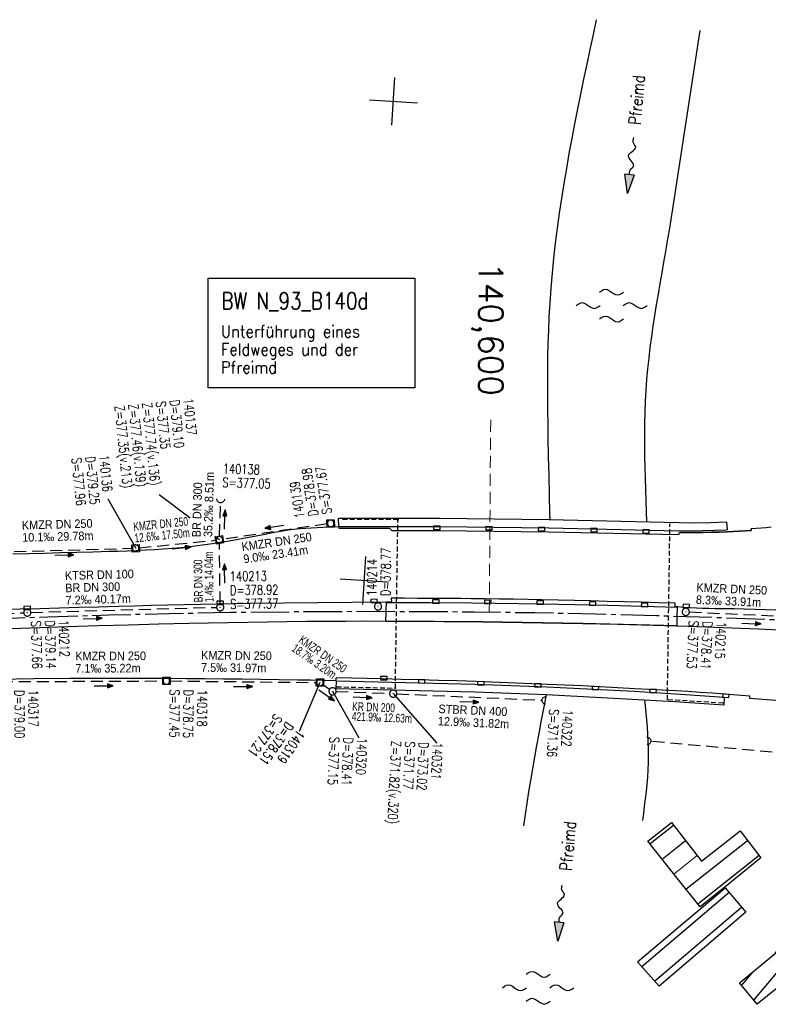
# Model space of a CAD drawing. Extents: x 4513427 to 4514562, y 5484516 to 5485110.
# Tile 8 of 15: x 4513893 to 4514049, y 5484769 to 5484974. Entities that reach past the tile are written whole.
import ezdxf
from ezdxf.enums import TextEntityAlignment as Align

# ---------------------------------------------------------------- set-up
doc = ezdxf.new("R2010")
doc.units = 0
doc.header["$LTSCALE"] = 10
doc.header["$MEASUREMENT"] = 0
for name, pattern in [('ACHSE', [5.5, 4, -0.5, 0.5, -0.5]), ('AUSGEZOGEN', [0]), ('LT00', [0]), ('LT17', [0.15, 0.1, -0.05]), ('STRICHLINIE2', [0.375, 0.25, -0.125])]:
    doc.linetypes.add(name, pattern=pattern)
doc.layers.get('0').update_dxf_attribs({"linetype": 'LT00'})
for name, color, linetype in [('--FLIEßRICHTPFEIL', 180, 'Continuous'), ('-BESCH', 7, 'STRICHLINIE2'), ('-BESCH-nachrichtlich', 81, 'STRICHLINIE2'), ('-BKAN014', 140, 'LT00'), ('-BKAN016', 140, 'LT00'), ('-BSCH014', 5, 'LT00'), ('-BSCH016', 5, 'LT00'), ('-Halt-Pfeil', 4, 'LT00'), ('A-TEXT-KILOMETER', 30, 'LT17'), ('AX-020', 250, 'ACHSE'), ('BW-SCHRIFT', 20, 'AUSGEZOGEN'), ('DFK_BEB_SCHR', 254, 'LT00'), ('DFK_BEBAUUNG', 250, 'LT00'), ('RRB_BESCHRIFT', 184, 'Continuous'), ('RRB_OK', 181, 'Continuous'), ('RRB_SYMB', 181, 'Continuous'), ('V_AFBR_BAB', 250, 'LT00'), ('V_BR_KAPPE', 30, 'LT00'), ('V_BR_WID', 30, 'LT17'), ('V_KA_MULD', 182, 'LT00'), ('V_KA_PRUF', 182, 'LT00'), ('V_RASTER', 250, 'LT00'), ('V_SINKK', 182, 'LT00'), ('V_UK_DURCH', 182, 'LT00')]:
    doc.layers.add(name, color=color, linetype=linetype)
doc.styles.add('Haltungsbeschriftung', font='arial.ttf', dxfattribs={"width": 0.75})
doc.styles.add('Kilometrierung', font='romans.shx')
doc.styles.add('ROMANS', font='romans.shx')
doc.styles.add('schachtbeschriftung', font='romans.shx', dxfattribs={"width": 0.75, "height": 0.2})

# ---------------------------------------------------------------- blocks, each defined once
blk = doc.blocks.new('SYMB7250')
at = {"color": 0, "linetype": 'ByBlock'}
for points in [[(-0.25, 0.28), (-0.208333, 0.308889), (-0.166667, 0.331111), (-0.125, 0.34), (-0.083333, 0.331111), (-0.041667, 0.308889), (0, 0.28)], [(0, 0.28), (0.041667, 0.251111), (0.083333, 0.228889), (0.125, 0.22), (0.166667, 0.228889), (0.208333, 0.251111), (0.25, 0.28)], [(-0.74, 0), (-0.698333, 0.028889), (-0.656667, 0.051111), (-0.615, 0.06), (-0.573333, 0.051111), (-0.531667, 0.028889), (-0.49, 0)], [(-0.49, 0), (-0.448333, -0.028889), (-0.406667, -0.051111), (-0.365, -0.06), (-0.323333, -0.051111), (-0.281667, -0.028889), (-0.24, 0)], [(0.24, 0), (0.281667, 0.028889), (0.323333, 0.051111), (0.365, 0.06), (0.406667, 0.051111), (0.448333, 0.028889), (0.49, 0)], [(0.49, 0), (0.531667, -0.028889), (0.573333, -0.051111), (0.615, -0.06), (0.656667, -0.051111), (0.698333, -0.028889), (0.74, 0)], [(-0.25, -0.28), (-0.208333, -0.251111), (-0.166667, -0.228889), (-0.125, -0.22), (-0.083333, -0.228889), (-0.041667, -0.251111), (0, -0.28)], [(0, -0.28), (0.041667, -0.308889), (0.083333, -0.331111), (0.125, -0.34), (0.166667, -0.331111), (0.208333, -0.308889), (0.25, -0.28)]]:
    blk.add_lwpolyline(points, dxfattribs=at)
blk = doc.blocks.new('SYMB1107')
at = {"color": 0, "linetype": 'ByBlock'}
for points in [[(-0.2, 0), (-0.196157, 0.039018), (-0.184776, 0.076537), (-0.166294, 0.111114), (-0.141421, 0.141421), (-0.111114, 0.166294), (-0.076537, 0.184776), (-0.039018, 0.196157), (0, 0.2)], [(0, 0.2), (0.039018, 0.196157), (0.076537, 0.184776), (0.111114, 0.166294), (0.141421, 0.141421), (0.166294, 0.111114), (0.184776, 0.076537), (0.196157, 0.039018), (0.2, 0)]]:
    blk.add_lwpolyline(points, dxfattribs=at)
blk = doc.blocks.new('SYMB0003')
at = {"color": 0, "linetype": 'ByBlock'}
for p, q in [((-0.015712, 0), (0.010166, 0.012015)), ((0, -0.021257), (-0.015712, 0)), ((0.010166, 0.012015), (0, -0.021257))]:
    blk.add_line(p, q, dxfattribs=at)
for points in [[(-0.031395, 0.499013), (-0.093691, 0.491144), (-0.154509, 0.475528), (-0.21289, 0.452414), (-0.267913, 0.422164), (-0.318712, 0.385257), (-0.364484, 0.342274), (-0.404509, 0.293893), (-0.438154, 0.240877), (-0.464888, 0.184062), (-0.484292, 0.124345), (-0.496058, 0.062667), (-0.5, 0)], [(-0.5, 0), (-0.496058, -0.062667), (-0.484292, -0.124345), (-0.464888, -0.184062), (-0.438154, -0.240877), (-0.404509, -0.293893), (-0.364485, -0.342274), (-0.318712, -0.385257), (-0.267914, -0.422164), (-0.21289, -0.452414), (-0.154509, -0.475529), (-0.093691, -0.491144), (-0.031395, -0.499014), (0.031395, -0.499014)], [(0.5, 0), (0.496057, 0.062667), (0.484292, 0.124345), (0.464888, 0.184062), (0.438153, 0.240877), (0.404509, 0.293893), (0.364484, 0.342274), (0.318712, 0.385257), (0.267913, 0.422164), (0.21289, 0.452414), (0.154509, 0.475528), (0.093691, 0.491144), (0.031395, 0.499013), (-0.031395, 0.499013)], [(0.031395, -0.499014), (0.093691, -0.491144), (0.154509, -0.475529), (0.21289, -0.452414), (0.267914, -0.422164), (0.318712, -0.385257), (0.364485, -0.342274), (0.404509, -0.293893), (0.438154, -0.240877), (0.464889, -0.184062), (0.484292, -0.124345), (0.496058, -0.062667), (0.5, 0)]]:
    blk.add_lwpolyline(points, dxfattribs=at)
blk = doc.blocks.new('SYMB1210')
at = {"color": 0, "linetype": 'ByBlock'}
blk.add_line((0.018815, -0.179014), (0.055623, -0.17119), dxfattribs=at)
for points in [[(-0.2, -0.2), (-0.2, 0.2), (0.2, 0.2), (0.2, -0.2), (-0.2, -0.2)], [(0.018815, 0.179014), (-0.018815, 0.179014), (-0.055623, 0.17119), (-0.09, 0.155885), (-0.120444, 0.133766), (-0.145623, 0.105801), (-0.164438, 0.073213), (-0.176067, 0.037424), (-0.18, 0)], [(-0.18, 0), (-0.176067, -0.037424), (-0.164438, -0.073213), (-0.145623, -0.105801), (-0.120444, -0.133766), (-0.09, -0.155885), (-0.055623, -0.17119), (-0.018815, -0.179014), (0.018815, -0.179014)], [(0.18, 0), (0.176067, 0.037424), (0.164438, 0.073213), (0.145623, 0.105801), (0.120444, 0.133766), (0.09, 0.155885), (0.055623, 0.17119), (0.018815, 0.179014)], [(0.055623, -0.17119), (0.09, -0.155885), (0.120444, -0.133766), (0.145623, -0.105801), (0.164438, -0.073213), (0.176067, -0.037424), (0.18, 0)]]:
    blk.add_lwpolyline(points, dxfattribs=at)
blk = doc.blocks.new('SYMB0011')
at = {"color": 0, "linetype": 'ByBlock'}
for p, q in [((0.5, 0), (-0.5, 0)), ((0, 0.5), (0, -0.5))]:
    blk.add_line(p, q, dxfattribs=at)
blk = doc.blocks.new('SYMB0652')
at = {"color": 0, "linetype": 'ByBlock'}
blk.add_lwpolyline([(-0.15, -0.075), (0.15, -0.075), (0.15, 0.075), (-0.15, 0.075), (-0.15, -0.075)], dxfattribs=at)
blk = doc.blocks.new('SYMB0070')
at = {"color": 0, "linetype": 'ByBlock'}
for p, q in [((-0.5, 0), (0.2, 0)), ((0.5, 0), (0.2, 0.1)), ((0.2, 0.1), (0.2, 0)), ((0.468, 0), (0.21, 0.086)), ((0.21, 0.086), (0.21, -0.086)), ((0.21, -0.086), (0.468, 0)), ((0.22, -0.072), (0.437, 0)), ((0.23, -0.058), (0.405, 0)), ((0.24, -0.045), (0.374, 0)), ((0.342, 0), (0.25, 0.031)), ((0.25, 0.031), (0.25, -0.031)), ((0.25, -0.031), (0.342, 0)), ((0.26, -0.017), (0.31, 0)), ((0.27, -0.003), (0.279, 0))]:
    blk.add_line(p, q, dxfattribs=at)
for points in [[(0.2, 0), (0.2, -0.1), (0.5, 0)], [(0.437, 0), (0.22, 0.072), (0.22, -0.072)], [(0.405, 0), (0.23, 0.058), (0.23, -0.058)], [(0.374, 0), (0.24, 0.045), (0.24, -0.045)], [(0.31, 0), (0.26, 0.017), (0.26, -0.017)], [(0.279, 0), (0.27, 0.003), (0.27, -0.003)]]:
    blk.add_lwpolyline(points, dxfattribs=at)
blk = doc.blocks.new('FLIEßRICHTPFEIL')
at = {"layer": '--FLIEßRICHTPFEIL'}
blk.add_hatch(color=256, dxfattribs=at).paths.add_polyline_path([(0, 0), (-0.195, 0.04875), (-0.195, -0.04875)])
for p, q in [((-0.195, 0.04875), (-0.195, -0.04875)), ((-0.195, 0.04875), (0, 0)), ((0, 0), (-0.195, -0.04875))]:
    blk.add_line(p, q, dxfattribs=at)
at = {"layer": '--FLIEßRICHTPFEIL', "start_tangent": (-1, 0), "end_tangent": (-1, 0)}
blk.add_spline([(-0.195, 0), (-0.24375, 0), (-0.2925, 0.0325), (-0.34125, 0), (-0.39, -0.0325), (-0.43875, 0), (-0.4875, 0.0325), (-0.53625, 0), (-0.585, 0)], degree=3, dxfattribs=at)

msp = doc.modelspace()

# ---------------------------------------------------------------- linework, layer by layer
at = {"layer": '-BESCH'}
for p, q in [((4513934.37, 5484866.51), (4513934.58, 5484873.47)), ((4513956.76, 5484869.07), (4513935.09, 5484865.87)), ((4513917.68, 5484864.09), (4513933.6, 5484865.68)), ((4513934.51, 5484852.47), (4513934.35, 5484865.01)), ((4513887.91, 5484863.21), (4513916.18, 5484863.99)), ((4513855.43, 5484848.79), (4513893.62, 5484850.57)), ((4513895.12, 5484850.63), (4513933.77, 5484851.7)), ((4514032.17, 5484850.73), (4514064.54, 5484849.27)), ((4513888.84, 5484836.23), (4513922.56, 5484836.37)), ((4513924.06, 5484836.36), (4513954.53, 5484836.05)), ((4513955.9, 5484835.61), (4513957.29, 5484834.64)), ((4513958.65, 5484834.18), (4513969.78, 5484833.75)), ((4513971.28, 5484833.69), (4514001.52, 5484832.35))]:
    msp.add_line(p, q, dxfattribs=at)
at = {"layer": '-BESCH-nachrichtlich'}
msp.add_line((4514109.14, 5484816.24), (4514024.15, 5484823.77), dxfattribs=at)
at = {"layer": '-BSCH016'}
for p, q in [((4513911.15, 5484874.32), (4513916.93, 5484864.01)), ((4513928.29, 5484870.27), (4513921.81, 5484875.11)), ((4513934.35, 5484865.76), (4513933.39, 5484866.47)), ((4513955.28, 5484836.04), (4513950.95, 5484825.83)), ((4513957.9, 5484834.21), (4513963.4, 5484824.53)), ((4513970.53, 5484833.72), (4513979.57, 5484823.4))]:
    msp.add_line(p, q, dxfattribs=at)
at = {"layer": 'A-TEXT-KILOMETER', "lineweight": 0, "ltscale": 2.5}
msp.add_line((4513990.52, 5484850.73), (4513990.81, 5484890.73), dxfattribs=at)
at = {"layer": 'AX-020', "ltscale": 0.2, "flags": 128}
msp.add_lwpolyline([(4513451.7, 5484783.72), (4513455.27, 5484784.67), (4513467.53, 5484787.86), (4513472.98, 5484789.25), (4513485.27, 5484792.32), (4513497.58, 5484795.32), (4513509.91, 5484798.25), (4513522.26, 5484801.09), (4513534.62, 5484803.86), (4513547, 5484806.54), (4513559.4, 5484809.15), (4513571.81, 5484811.68), (4513584.24, 5484814.14), (4513596.69, 5484816.51), (4513609.15, 5484818.81), (4513621.62, 5484821.02), (4513634.11, 5484823.16), (4513646.61, 5484825.22), (4513659.13, 5484827.2), (4513671.65, 5484829.1), (4513684.19, 5484830.92), (4513696.74, 5484832.67), (4513709.3, 5484834.33), (4513721.87, 5484835.91), (4513734.45, 5484837.42), (4513747.04, 5484838.84), (4513759.64, 5484840.19), (4513772.24, 5484841.46), (4513784.86, 5484842.64), (4513797.48, 5484843.75), (4513810.11, 5484844.78), (4513822.74, 5484845.72), (4513835.38, 5484846.59), (4513848.02, 5484847.38), (4513860.67, 5484848.09), (4513873.33, 5484848.72), (4513885.99, 5484849.26), (4513898.65, 5484849.73), (4513911.31, 5484850.12), (4513923.98, 5484850.43), (4513936.64, 5484850.66), (4513949.31, 5484850.8), (4513961.98, 5484850.87), (4513974.65, 5484850.86), (4513987.32, 5484850.77), (4513999.99, 5484850.6), (4514012.66, 5484850.35), (4514025.32, 5484850.01), (4514037.99, 5484849.6), (4514050.65, 5484849.11), (4514063.3, 5484848.54), (4514075.95, 5484847.89), (4514088.6, 5484847.16), (4514093.37, 5484846.86), (4514106.01, 5484846.02), (4514118.65, 5484845.1), (4514131.28, 5484844.12), (4514143.9, 5484843.06), (4514156.52, 5484841.94), (4514169.14, 5484840.77), (4514181.75, 5484839.53), (4514194.35, 5484838.25), (4514206.95, 5484836.92), (4514219.55, 5484835.55), (4514232.14, 5484834.14), (4514244.73, 5484832.7), (4514257.31, 5484831.22), (4514269.89, 5484829.72), (4514282.47, 5484828.2), (4514295.04, 5484826.66), (4514307.62, 5484825.11), (4514320.19, 5484823.55), (4514336.21, 5484821.55), (4514340.3, 5484821.04), (4514354.32, 5484819.29), (4514368.33, 5484817.55), (4514376.7, 5484816.51)], dxfattribs=at)
at = {"layer": 'BW-SCHRIFT'}
msp.add_lwpolyline([(4513932.04, 5484920.29), (4513975.03, 5484920.29), (4513975.03, 5484897.44), (4513932.04, 5484897.44)], close=True, dxfattribs=at)
at = {"layer": 'DFK_BEB_SCHR'}
for p, q in [((4514028.87, 5484806.29), (4514023.98, 5484802.42)), ((4514026.47, 5484799.28), (4514031.34, 5484803.15)), ((4514031.44, 5484793.02), (4514044.24, 5484803.16)), ((4514026.47, 5484799.28), (4514026.47, 5484799.29)), ((4514046.69, 5484799.99), (4514033.92, 5484789.88)), ((4514040.45, 5484792.32), (4514022.3, 5484776.83)), ((4514024.94, 5484773.83), (4514043.03, 5484789.26)), ((4514045.61, 5484769.85), (4514060.05, 5484787.23)), ((4514045.34, 5484775.77), (4514043.01, 5484772.98))]:
    msp.add_line(p, q, dxfattribs=at)
at = {"layer": 'DFK_BEB_SCHR', "lineweight": 0}
msp.add_line((4514028.94, 5484796.14), (4514033.82, 5484800), dxfattribs=at)
at = {"layer": 'DFK_BEBAUUNG'}
for points in [[(4514039.55, 5484793.39), (4514034.39, 5484789.3), (4514029.92, 5484794.93), (4514023.52, 5484803), (4514028.42, 5484806.85), (4514034.72, 5484798.86), (4514042.72, 5484805.12), (4514047.07, 5484799.5), (4514039.55, 5484793.39)], [(4514043.92, 5484788.21), (4514025.85, 5484772.8), (4514021.39, 5484777.87), (4514030.83, 5484785.82), (4514034.61, 5484789.01), (4514039.65, 5484793.27), (4514043.92, 5484788.21)], [(4514070.27, 5484779.69), (4514062.58, 5484770.43), (4514054.86, 5484776.02), (4514046.3, 5484769.01), (4514042.57, 5484773.51), (4514050.04, 5484779.62), (4514052.34, 5484782.77), (4514056.41, 5484788.34), (4514057.16, 5484789.36), (4514070.27, 5484779.69)]]:
    msp.add_lwpolyline(points, dxfattribs=at)
at = {"layer": 'RRB_OK', "flags": 128}
for points in [[(4514012.79, 5484974.1), (4514012.12, 5484971.01), (4514011.46, 5484967.91), (4514010.8, 5484964.82), (4514010.15, 5484961.72), (4514009.51, 5484958.62), (4514008.88, 5484955.52), (4514008.27, 5484952.42), (4514007.68, 5484949.32), (4514007.11, 5484946.22), (4514006.56, 5484943.11), (4514006.04, 5484940), (4514005.54, 5484936.89), (4514005.08, 5484933.78), (4514004.65, 5484930.66), (4514004.26, 5484927.54), (4514003.9, 5484924.42), (4514003.59, 5484921.29), (4514003.32, 5484918.16), (4514003.1, 5484915.02), (4514002.94, 5484912.24), (4514002.82, 5484909.45), (4514002.73, 5484906.66), (4514002.67, 5484903.87), (4514002.64, 5484901.07), (4514002.62, 5484898.28), (4514002.63, 5484895.48), (4514002.65, 5484892.68), (4514002.69, 5484889.89), (4514002.73, 5484887.09), (4514002.8, 5484883.11), (4514002.89, 5484879.13), (4514002.98, 5484875.15), (4514003.08, 5484871.17), (4514003.11, 5484869.97)], [(4514034.36, 5484971.88), (4514028.66, 5484934.69), (4514028.31, 5484932.47), (4514027.95, 5484930.25), (4514027.57, 5484928.04), (4514027.18, 5484925.82), (4514026.8, 5484923.61), (4514026.41, 5484921.39), (4514026.02, 5484919.17), (4514025.64, 5484916.96), (4514025.27, 5484914.74), (4514024.91, 5484912.52), (4514024.57, 5484910.3), (4514024.25, 5484908.08), (4514023.96, 5484905.86), (4514023.7, 5484903.63), (4514023.47, 5484901.41), (4514023.27, 5484899.18), (4514023.11, 5484896.9), (4514022.99, 5484894.61), (4514022.9, 5484892.33), (4514022.85, 5484890.04), (4514022.83, 5484887.75), (4514022.83, 5484885.46), (4514022.85, 5484883.16), (4514022.89, 5484880.87), (4514022.95, 5484878.57), (4514023.02, 5484876.27), (4514023.1, 5484873.97), (4514023.19, 5484871.68), (4514023.27, 5484869.51)], [(4514002.33, 5484833.46), (4514001.73, 5484830.29), (4514001.27, 5484827.85), (4514000.82, 5484825.4), (4514000.37, 5484822.95), (4513999.93, 5484820.5), (4513999.5, 5484818.05), (4513999.09, 5484815.6), (4513998.71, 5484813.24), (4513998.34, 5484810.88), (4513997.98, 5484808.52), (4513997.63, 5484806.16)], [(4514022.84, 5484832.37), (4514022.95, 5484831.2), (4514023.09, 5484829.72), (4514023.23, 5484828.24), (4514023.35, 5484826.76), (4514023.45, 5484825.28), (4514023.52, 5484823.8), (4514023.58, 5484822.32), (4514023.6, 5484820.84), (4514023.58, 5484819.36), (4514023.52, 5484817.85), (4514023.43, 5484816.34), (4514023.3, 5484814.83), (4514023.15, 5484813.32), (4514022.98, 5484811.81), (4514022.79, 5484810.3), (4514022.59, 5484808.79), (4514022.39, 5484807.28)]]:
    msp.add_lwpolyline(points, dxfattribs=at)
at = {"layer": 'V_AFBR_BAB'}
for p, q in [((4513969.74, 5484868.16), (4513970.27, 5484867.71)), ((4514029.94, 5484866.87), (4514030.09, 5484867.29)), ((4514045.03, 5484868.02), (4514045.06, 5484867.71)), ((4513958.63, 5484836.47), (4513958.65, 5484837.04)), ((4514044.74, 5484832.74), (4514044.78, 5484833.21))]:
    msp.add_line(p, q, dxfattribs=at)
at = {"layer": 'V_AFBR_BAB', "color": 2}
for p, q in [((4513970.13, 5484853.62), (4513970.18, 5484852.81)), ((4514029.18, 5484851.85), (4514029.21, 5484852.56))]:
    msp.add_line(p, q, dxfattribs=at)
at = {"layer": 'V_AFBR_BAB'}
for points in [[(4513891.36, 5484862.81), (4513894.7, 5484862.91), (4513898.03, 5484863), (4513901.37, 5484863.1), (4513904.7, 5484863.19), (4513908.04, 5484863.28), (4513911.38, 5484863.38), (4513913.25, 5484863.43), (4513915.13, 5484863.5), (4513917.01, 5484863.57), (4513918.88, 5484863.65), (4513920.75, 5484863.75), (4513922.62, 5484863.87), (4513924.49, 5484864.01), (4513926.36, 5484864.18), (4513928.23, 5484864.38), (4513929.79, 5484864.57), (4513931.35, 5484864.78), (4513932.92, 5484865.01), (4513934.47, 5484865.26), (4513936.35, 5484865.58), (4513938.23, 5484865.91), (4513940.1, 5484866.26), (4513941.98, 5484866.61), (4513943.85, 5484866.97), (4513945.05, 5484867.2), (4513946.25, 5484867.42), (4513947.45, 5484867.63), (4513948.65, 5484867.81), (4513949.85, 5484867.98), (4513951.06, 5484868.1), (4513952.27, 5484868.19), (4513957.03, 5484868.45), (4513959.15, 5484868.54)], [(4513959.15, 5484868.54), (4513959.19, 5484868.16), (4513969.74, 5484868.16), (4513970.27, 5484867.71), (4513980.05, 5484867.69), (4514002.88, 5484867.43), (4514029.94, 5484866.87), (4514030.09, 5484867.29), (4514031.75, 5484867.3), (4514033.41, 5484867.31), (4514035.07, 5484867.32), (4514036.72, 5484867.35), (4514038.38, 5484867.39), (4514040.04, 5484867.44), (4514041.29, 5484867.5), (4514042.55, 5484867.56), (4514043.81, 5484867.63), (4514045.06, 5484867.71), (4514045.03, 5484868.02)], [(4514049.19, 5484868.39), (4514048.15, 5484868.27), (4514047.12, 5484868.17), (4514046.08, 5484868.09), (4514045.03, 5484868.02)], [(4513970.27, 5484867.71), (4513980.05, 5484867.69), (4514002.88, 5484867.43), (4514029.94, 5484866.87)], [(4514045.06, 5484867.71), (4514043.81, 5484867.63), (4514042.55, 5484867.56), (4514041.29, 5484867.5), (4514040.04, 5484867.44), (4514038.38, 5484867.39), (4514036.72, 5484867.35), (4514035.07, 5484867.32), (4514033.41, 5484867.31), (4514031.75, 5484867.3), (4514030.09, 5484867.29)], [(4513970.18, 5484852.81), (4513969.07, 5484852.78), (4513940.75, 5484852.49), (4513937.31, 5484852.45), (4513933.87, 5484852.39), (4513930.44, 5484852.32), (4513927, 5484852.24), (4513923.57, 5484852.16), (4513920.13, 5484852.06), (4513916.7, 5484851.97), (4513913.26, 5484851.87), (4513909.19, 5484851.76), (4513905.11, 5484851.65), (4513901.04, 5484851.53), (4513896.97, 5484851.42), (4513892.9, 5484851.29), (4513888.82, 5484851.16)], [(4514029.21, 5484852.56), (4514025.68, 5484852.66), (4514022.15, 5484852.76), (4514018.62, 5484852.85), (4514015.09, 5484852.94), (4514011.68, 5484853.02), (4514008.27, 5484853.1), (4514004.86, 5484853.18), (4514001.45, 5484853.25), (4513998.51, 5484853.32), (4513995.58, 5484853.38), (4513992.64, 5484853.43), (4513989.7, 5484853.47), (4513986.76, 5484853.5), (4513984.66, 5484853.52), (4513982.56, 5484853.53), (4513980.46, 5484853.53), (4513978.36, 5484853.54), (4513975.62, 5484853.56), (4513972.87, 5484853.59), (4513970.13, 5484853.62)], [(4514050.17, 5484851.1), (4514048.01, 5484851.19), (4514045.84, 5484851.27), (4514043.67, 5484851.33), (4514041.51, 5484851.37), (4514040.19, 5484851.39), (4514038.88, 5484851.4), (4514037.56, 5484851.42), (4514036.25, 5484851.44), (4514034.93, 5484851.47), (4514033.62, 5484851.52), (4514032.31, 5484851.58), (4514031, 5484851.68), (4514029.69, 5484851.8), (4514029.18, 5484851.85)], [(4514053.86, 5484846.83), (4514046.55, 5484847.15), (4514039.23, 5484847.43), (4514031.91, 5484847.69), (4514024.6, 5484847.92), (4514017.28, 5484848.11), (4514009.96, 5484848.28), (4514005.79, 5484848.36), (4514001.62, 5484848.43), (4513997.46, 5484848.49), (4513993.29, 5484848.55), (4513989.12, 5484848.6), (4513985.09, 5484848.65), (4513981.07, 5484848.69), (4513977.04, 5484848.73), (4513973.01, 5484848.76), (4513968.98, 5484848.78), (4513964.85, 5484848.79), (4513960.72, 5484848.78), (4513956.59, 5484848.77), (4513952.46, 5484848.74), (4513948.39, 5484848.69), (4513944.32, 5484848.63), (4513940.25, 5484848.57), (4513936.18, 5484848.49), (4513932.11, 5484848.4), (4513928.04, 5484848.31), (4513921.74, 5484848.16), (4513915.43, 5484847.99), (4513909.13, 5484847.82), (4513902.82, 5484847.63), (4513896.97, 5484847.43), (4513891.11, 5484847.23)], [(4513888.32, 5484836.75), (4513895.75, 5484836.87), (4513903.19, 5484836.94), (4513907.23, 5484836.96), (4513911.28, 5484836.96), (4513915.32, 5484836.96), (4513919.37, 5484836.94), (4513923.41, 5484836.92), (4513927.45, 5484836.9), (4513931.33, 5484836.87), (4513935.2, 5484836.84), (4513939.07, 5484836.8), (4513942.94, 5484836.75), (4513946.82, 5484836.7), (4513950.69, 5484836.63), (4513953.34, 5484836.58), (4513955.98, 5484836.52), (4513958.63, 5484836.47)], [(4514044.78, 5484833.21), (4514043, 5484833.35), (4514041.23, 5484833.49), (4514039.45, 5484833.63), (4514036.92, 5484833.81), (4514034.39, 5484833.98), (4514031.85, 5484834.14), (4514029.32, 5484834.29), (4514026.49, 5484834.45), (4514023.67, 5484834.6), (4514020.84, 5484834.75), (4514017.21, 5484834.94), (4514013.57, 5484835.13), (4514009.94, 5484835.32), (4514006.31, 5484835.49), (4514002.67, 5484835.66), (4513997.69, 5484835.87), (4513992.7, 5484836.07), (4513987.72, 5484836.24), (4513983.83, 5484836.37), (4513979.94, 5484836.48), (4513976.05, 5484836.6), (4513972.16, 5484836.7), (4513968.27, 5484836.8), (4513965.07, 5484836.88), (4513961.86, 5484836.96), (4513958.65, 5484837.04)], [(4514052.8, 5484832.08), (4514044.74, 5484832.74)]]:
    msp.add_lwpolyline(points, dxfattribs=at)
at = {"layer": 'V_BR_KAPPE'}
for p, q in [((4513959.23, 5484868.53), (4513959.15, 5484870.25)), ((4514039.88, 5484869.51), (4514040.02, 5484867.91)), ((4514039.4, 5484833.02), (4514039.31, 5484831.35))]:
    msp.add_line(p, q, dxfattribs=at)
for points in [[(4513959.15, 5484870.25), (4513970.39, 5484870.26), (4513980.19, 5484870.24), (4514002.99, 5484869.97), (4514030, 5484869.36), (4514032.99, 5484869.31), (4514036.59, 5484869.38), (4514039.88, 5484869.51)], [(4513959.23, 5484868.53), (4513970.38, 5484868.55), (4513980.17, 5484868.53), (4514002.93, 5484868.26), (4514029.93, 5484867.65), (4514034.92, 5484867.69), (4514039.91, 5484867.81)], [(4514040.02, 5484867.91), (4514040.03, 5484867.82), (4514039.91, 5484867.81)], [(4514029.59, 5484847.86), (4514009.96, 5484848.35), (4513989.13, 5484848.7), (4513969.01, 5484848.83), (4513969.08, 5484850.58), (4513969.08, 5484851.23), (4513969.1, 5484852.73), (4513978.29, 5484852.71), (4513986.9, 5484852.64), (4514001.48, 5484852.45), (4514015.21, 5484852.15), (4514029.66, 5484851.75), (4514029.59, 5484849.63), (4514029.59, 5484847.86)], [(4513958.65, 5484834.75), (4513958.71, 5484836.42), (4513987.58, 5484835.71), (4514002.51, 5484835.13), (4514020.65, 5484834.21), (4514029.26, 5484833.7), (4514039.4, 5484833.02)], [(4514039.31, 5484831.35), (4514029.15, 5484832.03), (4514002.42, 5484833.45), (4513987.53, 5484834.02), (4513958.65, 5484834.75)]]:
    msp.add_lwpolyline(points, dxfattribs=at)
at = {"layer": 'V_BR_WID'}
for points in [[(4513958.78, 5484835.17), (4513970.97, 5484834.86), (4513971.5, 5484869.97), (4513959.68, 5484869.97)], [(4514039.2, 5484831.73), (4514027.59, 5484832.47), (4514028.12, 5484869.04)]]:
    msp.add_lwpolyline(points, dxfattribs=at)
at = {"layer": 'V_RASTER'}
for p, q in [((4513970.27, 5484952.1), (4513970.88, 5484962.08)), ((4513965.58, 5484957.39), (4513975.56, 5484956.78)), ((4513964.19, 5484852.28), (4513964.8, 5484862.26)), ((4513969.48, 5484856.97), (4513959.5, 5484857.58))]:
    msp.add_line(p, q, dxfattribs=at)

# ---------------------------------------------------------------- block references
at = {"layer": '--FLIEßRICHTPFEIL'}
for p, xscale, yscale, zscale, rotation in [((4514019.28, 5484937.93), 20.00000000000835, 20.00000000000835, 20.00000000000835, 263.6300244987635), ((4514004.77, 5484782.2), 19.99999999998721, 19.99999999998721, 19.99999999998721, 265.538818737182)]:
    msp.add_blockref('FLIEßRICHTPFEIL', p, dxfattribs=dict(at, xscale=xscale, yscale=yscale, zscale=zscale, rotation=rotation))
at = {"layer": '-Halt-Pfeil'}
for p, xscale, yscale, zscale, rotation in [((4513935.47, 5484869.98), 3.999999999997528, 3.999999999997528, 3.999999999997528, 88.28971999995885), ((4513945.78, 5484868.46), 3.999999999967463, 3.999999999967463, 3.999999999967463, 188.4055600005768), ((4513926.49, 5484864.07), 3.999999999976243, 3.999999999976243, 3.999999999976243, 5.734249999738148), ((4513902.07, 5484862.6), 3.999999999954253, 3.999999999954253, 3.999999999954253, 1.573860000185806), ((4513935.43, 5484858.75), 3.999999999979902, 3.999999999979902, 3.999999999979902, 90.72738999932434), ((4513907.97, 5484849.38), 3.999999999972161, 3.999999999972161, 3.999999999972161, 1.584340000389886), ((4514045.1, 5484848.33), 3.999999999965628, 3.999999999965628, 3.999999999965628, 357.4288800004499), ((4513910.27, 5484835.33), 4.000000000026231, 4.000000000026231, 4.000000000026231, 0.2238100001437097), ((4513939.28, 5484835.2), 3.999999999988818, 3.999999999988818, 3.999999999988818, 359.412480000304), ((4513956.66, 5484833.37), 4.000000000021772, 4.000000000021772, 4.000000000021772, 325.0664200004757), ((4513964.18, 5484832.96), 4.000000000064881, 4.000000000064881, 4.000000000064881, 357.7963300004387), ((4513986.38, 5484832.02), 4.000000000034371, 4.000000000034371, 4.000000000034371, 357.4708000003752)]:
    msp.add_blockref('SYMB0070', p, dxfattribs=dict(at, xscale=xscale, yscale=yscale, zscale=zscale, rotation=rotation))
at = {"layer": 'RRB_SYMB', "xscale": 10.00000000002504, "yscale": 10.00000000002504, "zscale": 10.00000000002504, "rotation": 1.441236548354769e-11}
for p in [(4514015.98, 5484914.57), (4514000.69, 5484772.47)]:
    msp.add_blockref('SYMB7250', p, dxfattribs=at)
at = {"layer": 'V_BR_WID', "xscale": 0.09999999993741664, "yscale": 0.09999999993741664, "zscale": 0.09999999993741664}
for p in [(4513971.5, 5484869.97), (4513971.55, 5484869.92), (4514028.12, 5484869.04), (4513958.78, 5484835.17), (4513970.97, 5484834.86), (4514027.59, 5484832.47), (4514039.2, 5484831.73)]:
    msp.add_blockref('SYMB0011', p, dxfattribs=at)
at = {"layer": 'V_KA_MULD'}
for p, xscale, yscale, zscale, rotation in [((4513957.51, 5484869.18), 3.799999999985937, 3.799999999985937, 3.799999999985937, 0.9999999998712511), ((4513934.35, 5484865.76), 3.799999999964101, 3.799999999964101, 3.799999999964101, 9.000000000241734), ((4513916.93, 5484864.01), 3.799999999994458, 3.799999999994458, 3.799999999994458, 1.999999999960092), ((4513955.28, 5484836.04), 3.799999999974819, 3.799999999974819, 3.799999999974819, 179.0000000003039)]:
    msp.add_blockref('SYMB1210', p, dxfattribs=dict(at, xscale=xscale, yscale=yscale, zscale=zscale, rotation=rotation))
at = {"layer": 'V_KA_MULD', "xscale": 3.799999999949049, "yscale": 3.799999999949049, "zscale": 3.799999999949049}
msp.add_blockref('SYMB1210', (4513923.31, 5484836.37), dxfattribs=at)
at = {"layer": 'V_KA_PRUF', "xscale": 1.499999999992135, "yscale": 1.499999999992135, "zscale": 1.499999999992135}
for p in [(4513934.52, 5484851.72), (4513967.37, 5484851.89), (4513894.37, 5484850.61), (4514031.42, 5484850.76), (4513957.9, 5484834.21), (4513970.53, 5484833.72)]:
    msp.add_blockref('SYMB0003', p, dxfattribs=at)
at = {"layer": 'V_SINKK'}
for p, xscale, yscale, zscale, rotation in [((4513979.62, 5484868.28), 4.499999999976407, 4.499999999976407, 4.499999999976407, 1.441286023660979e-11), ((4513990.46, 5484868.16), 4.500000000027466, 4.500000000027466, 4.500000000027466, 359.0000000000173), ((4514001.41, 5484867.98), 4.500000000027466, 4.500000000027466, 4.500000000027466, 359.0000000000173), ((4514012.31, 5484867.81), 4.500000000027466, 4.500000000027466, 4.500000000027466, 359.0000000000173), ((4514023.14, 5484867.51), 4.500000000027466, 4.500000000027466, 4.500000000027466, 359.0000000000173), ((4513894.34, 5484851.57), 4.49999999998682, 4.49999999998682, 4.49999999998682, 2.0000000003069), ((4513934.52, 5484852.63), 4.499999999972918, 4.499999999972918, 4.499999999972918, 1.000000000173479), ((4513966.55, 5484853.04), 4.499999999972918, 4.499999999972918, 4.499999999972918, 1.000000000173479), ((4513979.39, 5484852.93), 4.499999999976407, 4.499999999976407, 4.499999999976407, 1.441286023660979e-11), ((4513990.2, 5484852.82), 4.500000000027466, 4.500000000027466, 4.500000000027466, 359.0000000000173), ((4514001.12, 5484852.7), 4.500000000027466, 4.500000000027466, 4.500000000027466, 359.0000000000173), ((4514012.02, 5484852.48), 4.500000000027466, 4.500000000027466, 4.500000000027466, 359.0000000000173), ((4514022.85, 5484852.19), 4.499999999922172, 4.499999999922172, 4.499999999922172, 357.9999999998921), ((4514031.51, 5484851.97), 4.499999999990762, 4.499999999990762, 4.499999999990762, 356.000000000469), ((4513968.57, 5484836.95), 4.500000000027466, 4.500000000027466, 4.500000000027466, 359.0000000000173), ((4513976.45, 5484836.28), 4.49999999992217, 4.49999999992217, 4.49999999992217, 177.9999999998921), ((4513988.76, 5484835.89), 4.499999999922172, 4.499999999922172, 4.499999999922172, 357.9999999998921), ((4514000.64, 5484835.44), 4.499999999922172, 4.499999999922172, 4.499999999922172, 357.9999999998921), ((4514012.62, 5484834.86), 4.500000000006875, 4.500000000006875, 4.500000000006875, 357.0000000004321), ((4514024.61, 5484834.26), 4.500000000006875, 4.500000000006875, 4.500000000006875, 357.0000000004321), ((4514039.76, 5484833.28), 4.499999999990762, 4.499999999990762, 4.499999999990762, 356.000000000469)]:
    msp.add_blockref('SYMB0652', p, dxfattribs=dict(at, xscale=xscale, yscale=yscale, zscale=zscale, rotation=rotation))
at = {"layer": 'V_UK_DURCH'}
for p, xscale, yscale, zscale, rotation in [((4513934.6, 5484874.27), 3.999999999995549, 3.999999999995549, 3.999999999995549, 177.999999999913), ((4514002.32, 5484832.32), 4.000000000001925, 4.000000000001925, 4.000000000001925, 85.13024099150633), ((4514023.35, 5484823.84), 3.999999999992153, 3.999999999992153, 3.999999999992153, 273.2417774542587)]:
    msp.add_blockref('SYMB1107', p, dxfattribs=dict(at, xscale=xscale, yscale=yscale, zscale=zscale, rotation=rotation))

# ---------------------------------------------------------------- texts
at = {"layer": '-BKAN014', "style": 'Haltungsbeschriftung'}
for s, rotation, width, p in [('35.2‰ 8.51m', 88.2897, 0.9, (4513932.84, 5484866.3)), ('BR DN 300', 88.2897, 0.9, (4513930.44, 5484866.28)), ('1.4‰ 14.04m', 90.7274, 0.7, (4513933.13, 5484852.79)), ('BR DN 300', 90.7274, 0.7, (4513930.89, 5484852.76)), ('KTSR DN 100', 1.5843, 0.9, (4513902.22, 5484857.39)), ('BR DN 300', 1.5843, 0.9, (4513902.29, 5484854.83)), ('KMZR DN 250', 357.4289, 0.9, (4514033.61, 5484854.98)), ('7.2‰ 40.17m', 1.5843, 0.9, (4513902.36, 5484852.27)), ('8.3‰ 33.91m', 357.4289, 0.9, (4514033.5, 5484852.42))]:
    msp.add_text(s, height=1.8, rotation=rotation, dxfattribs=dict(at, width=width)).set_placement(p)
at = {"layer": '-BKAN016', "style": 'Haltungsbeschriftung'}
for s, rotation, width, p in [('KMZR DN 250', 5.7343, 0.7, (4513916.53, 5484867.61)), ('KMZR DN 250', 1.5739, 0.9, (4513893.26, 5484867.9)), ('10.1‰ 29.78m', 1.5739, 0.9, (4513893.33, 5484865.34)), ('12.6‰ 17.50m', 5.7343, 0.7, (4513916.77, 5484865.22)), ('KMZR DN 250', 8.4056, 0.9, (4513939.11, 5484863.39)), ('9.0‰ 23.41m', 8.4056, 0.9, (4513939.48, 5484860.85)), ('KMZR DN 250', 325.0664, 0.7, (4513950.68, 5484844.5)), ('18.7‰ 3.20m', 325.0664, 0.7, (4513949.23, 5484842.75)), ('KMZR DN 250', 0.2238, 0.9, (4513904.36, 5484840.65)), ('KMZR DN 250', 359.4125, 0.9, (4513930.54, 5484840.85)), ('7.1‰ 35.22m', 0.2238, 0.9, (4513904.37, 5484838.09)), ('7.5‰ 31.97m', 359.4125, 0.9, (4513930.52, 5484838.29)), ('KR DN 200', 357.7963, 0.7, (4513961.95, 5484830.19)), ('STBR DN 400', 357.4708, 0.9, (4513979.91, 5484829.68)), ('421.9‰ 12.63m', 357.7963, 0.7, (4513961.87, 5484828.11)), ('12.9‰ 31.82m', 357.4708, 0.9, (4513979.8, 5484827.13))]:
    msp.add_text(s, height=1.8, rotation=rotation, dxfattribs=dict(at, width=width)).set_placement(p)
at = {"layer": '-BSCH014', "style": 'schachtbeschriftung', "width": 0.75}
for s, rotation, p in [('140138', 358.2897, (4513935.04, 5484879.61)), ('S=377.05', 358.2897, (4513934.95, 5484876.73)), ('140213', 0.7274, (4513936.53, 5484857.14)), ('D=378.92', 0.7274, (4513936.56, 5484854.26)), ('S=377.37', 0.7274, (4513936.6, 5484851.38)), ('S=377.66', 271.5843, (4513895.17, 5484848.88)), ('D=379.14', 271.5843, (4513898.05, 5484848.96)), ('140212', 271.5843, (4513900.93, 5484849.04)), ('S=377.53', 267.4289, (4514032.09, 5484848.98)), ('D=378.41', 267.4289, (4514034.97, 5484848.85)), ('140215', 267.4289, (4514037.84, 5484848.72))]:
    msp.add_text(s, height=2, rotation=rotation, dxfattribs=at).set_placement(p)
at = {"layer": '-BSCH016', "style": 'schachtbeschriftung', "width": 0.75}
for s, rotation, p in [('D=379.10', 275.7377, (4513924.01, 5484894.83)), ('140137', 275.7377, (4513926.87, 5484895.12)), ('Z=377.35(v.213)', 275.7377, (4513912.54, 5484893.68)), ('Z=377.46(v.139)', 275.7377, (4513915.41, 5484893.97)), ('Z=377.74(v.136)', 275.7377, (4513918.28, 5484894.26)), ('S=377.35', 275.7377, (4513921.14, 5484894.55)), ('S=377.96', 275.7343, (4513903.58, 5484882.77)), ('D=379.25', 275.7343, (4513906.45, 5484883.06)), ('140136', 275.7343, (4513909.32, 5484883.35)), ('D=378.98', 98.4056, (4513954.93, 5484870.86)), ('S=377.67', 98.4056, (4513957.77, 5484871.28)), ('140139', 98.4056, (4513952.08, 5484870.44)), ('D=378.77', 89.2725, (4513969.92, 5484854.02)), ('140214', 89.2725, (4513967.04, 5484854.05)), ('D=379.00', 270.2238, (4513891.73, 5484834.49)), ('140317', 270.2238, (4513894.61, 5484834.51)), ('S=377.45', 269.4125, (4513924.04, 5484834.61)), ('D=378.75', 269.4125, (4513926.92, 5484834.58)), ('140318', 269.4125, (4513929.8, 5484834.55)), ('S=377.21', 235.0664, (4513945.91, 5484829.68)), ('S=371.36', 267.4708, (4514002.99, 5484830.54)), ('140322', 267.4708, (4514005.87, 5484830.41)), ('D=378.51', 235.0664, (4513948.27, 5484828.03)), ('140319', 235.0664, (4513950.63, 5484826.39)), ('S=377.15', 267.7963, (4513957.3, 5484824.75)), ('D=378.41', 267.7963, (4513960.18, 5484824.64)), ('140320', 267.7963, (4513963.06, 5484824.53)), ('Z=371.82(v.320)', 267.4708, (4513970.15, 5484823.94)), ('S=371.77', 267.4708, (4513973.03, 5484823.81)), ('D=373.02', 267.4708, (4513975.9, 5484823.68)), ('140321', 267.4708, (4513978.78, 5484823.56))]:
    msp.add_text(s, height=2, rotation=rotation, dxfattribs=at).set_placement(p)
at = {"layer": 'A-TEXT-KILOMETER', "style": 'Kilometrierung'}
msp.add_text('140,600', height=5, rotation=270, dxfattribs=at).set_placement((4513990.84, 5484895.73), align=Align.MIDDLE_RIGHT)
at = {"layer": 'BW-SCHRIFT', "style": 'ROMANS'}
for s, height, width, p in [('BW N_93_B140d', 3.5, 0.8, (4513934.77, 5484913.79)), ('Unterführung eines', 2.5, 0.9, (4513934.67, 5484907.93)), ('Feldweges und der', 2.5, 0.9, (4513934.67, 5484904.19)), ('Pfreimd', 2.5, 0.9, (4513934.67, 5484900.44))]:
    msp.add_text(s, height=height, rotation=359.9891, dxfattribs=dict(at, width=width)).set_placement(p)
at = {"layer": 'RRB_BESCHRIFT', "style": 'ROMANS', "width": 0.8}
for p in [(4514022, 5484952.13), (4514007.67, 5484796.72)]:
    msp.add_text('Pfreimd', height=2.5, rotation=84.8045, dxfattribs=at).set_placement(p)

doc.saveas('drawing.dxf')
